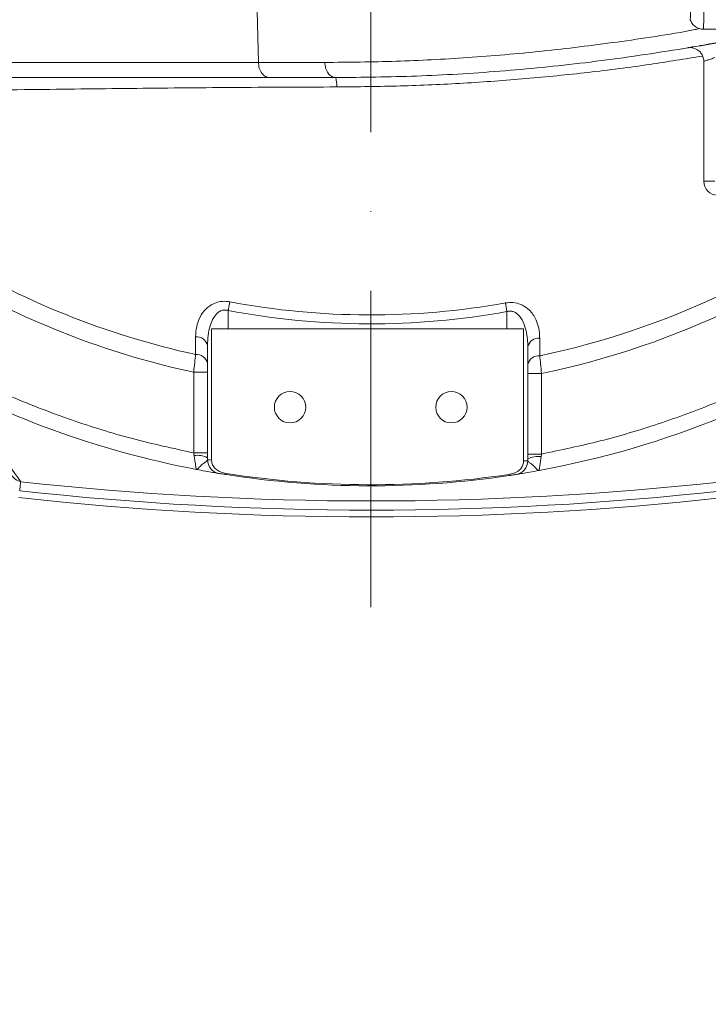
# Model space of a CAD drawing. Header units: millimetres. Extents: x 35469 to 44263, y -24881 to -16268.
# Tile 5 of 231: x 38468 to 38617, y -22351 to -22138. Entities that reach past the tile are written whole.
import ezdxf

# ---------------------------------------------------------------- set-up
doc = ezdxf.new("R2010")
doc.units = ezdxf.units.MM
doc.header["$LTSCALE"] = 0.3175
doc.linetypes.add('ACAD_ISO10W100', pattern=[18, 12, -3, 0, -3])
for name, color, linetype, lineweight in [('1轮廓实线层', 7, 'Continuous', 18), ('7标注层', 4, 'Continuous', 13), ('中心线', 4, 'ACAD_ISO10W100', 20)]:
    doc.layers.add(name, color=color, linetype=linetype, lineweight=lineweight)

msp = doc.modelspace()

# ---------------------------------------------------------------- linework, layer by layer
at = {"layer": '1轮廓实线层', "ltscale": 18}
for p, q in [((38519.626, -22146.8), (38519.183, -22129.179)), ((38616.148, -22139.599), (38623.983, -22139.599)), ((38519.626, -22146.8), (38445.701, -22146.8)), ((38534.022, -22146.8), (38519.626, -22146.8)), ((38616.224, -22146.577), (38616.224, -22172.573)), ((38536.392, -22150.087), (38522.077, -22150.087)), ((38618.601, -22172.573), (38616.224, -22172.573)), ((38513.441, -22198.709), (38513.084, -22200.604)), ((38513.084, -22200.604), (38513.084, -22204.573)), ((38573.205, -22198.952), (38573.547, -22200.85)), ((38573.547, -22204.573), (38573.547, -22200.85)), ((38509.476, -22233.022), (38509.476, -22204.573)), ((38513.084, -22204.573), (38509.476, -22204.573)), ((38573.547, -22204.573), (38513.084, -22204.573)), ((38577.155, -22204.573), (38573.547, -22204.573)), ((38577.155, -22204.573), (38577.155, -22233.235)), ((38505.997, -22210.144), (38506.005, -22206.302)), ((38580.64, -22206.592), (38580.649, -22210.428)), ((38508.584, -22232.973), (38508.584, -22208.183)), ((38578.047, -22208.477), (38578.047, -22233.189)), ((38505.584, -22214.001), (38508.584, -22214.001)), ((38505.584, -22231.476), (38505.584, -22214.001)), ((38581.047, -22214.285), (38578.047, -22214.285)), ((38581.047, -22214.285), (38581.047, -22231.734)), ((38512.619, -22236.178), (38512.657, -22235.936)), ((38573.992, -22236.387), (38573.956, -22236.144))]:
    msp.add_line(p, q, dxfattribs=at)
for centre in [(38526.483, -22221.573), (38561.483, -22221.573)]:
    msp.add_circle(centre, 3.4, dxfattribs=at)
at = {"layer": '1轮廓实线层', "lineweight": 20, "ltscale": 18}
for centre, radius, start, end in [((38530.214, -22151.822), 6.418, 357.31966, 15.68198), ((38619.224, -22172.573), 3, 180, 270), ((38543.983, -22036.573), 177.678, 281.90923, 308.52724), ((38543.983, -22036.573), 181.535, 281.7809, 310.03142), ((38543.983, -22036.573), 177.678, 238.5255, 257.65528), ((38543.983, -22036.573), 181.535, 240.8885, 257.78845), ((38543.983, -22036.573), 166.915, 259.33211, 280.20204), ((38543.983, -22036.573), 164.987, 259.33211, 280.20204), ((38543.983, -22036.573), 202.054, 280.41358, 303.94994), ((38506.187, -22208.76), 2.465, 13.52881, 94.23518), ((38580.45, -22209.056), 2.472, 85.58516, 166.43534), ((38506.184, -22212.606), 2.469, 13.55024, 94.34313), ((38580.454, -22212.896), 2.476, 85.48064, 166.41406), ((38543.983, -22036.573), 202.054, 240.77181, 259.20701), ((38506.369, -22236.99), 4.99, 63.64623, 97.97706), ((38580.265, -22237.383), 5.145, 82.22081, 115.53339), ((38511.584, -22232.973), 3, 180, 260.63268), ((38575.047, -22233.189), 3, 278.97817, 0), ((38543.983, -22036.573), 202.054, 261.07001, 278.54131), ((38543.983, -22036.573), 201.808, 261.07001, 278.54131), ((38544.131, -21549.373), 692.536, 263.694064, 276.305936), ((38544.131, -21549.373), 696, 263.694066, 276.305935), ((38544.131, -21549.373), 694.519, 263.694066, 276.305935)]:
    msp.add_arc(centre, radius, start, end, dxfattribs=at)
at = {"layer": '1轮廓实线层', "ltscale": 18}
for points, knots in [([(38613.301, -22137.513), (38613.302, -22137.522), (38613.304, -22137.642), (38613.319, -22137.081), (38613.346, -22135.751), (38613.369, -22133.566), (38613.382, -22131.434), (38613.389, -22130.365)], [0, 0, 0, 0, 1304.0082655, 17478.26071, 33674.1863082, 49969.4989531, 66347.980993, 66347.980993, 66347.980993, 66347.980993]), ([(38616.148, -22139.56), (38616.149, -22139.572), (38616.153, -22139.706), (38616.178, -22139.163), (38616.222, -22137.849), (38616.258, -22135.653), (38616.278, -22133.487), (38616.287, -22132.401)], [0, 0, 0, 0, 1680.4810345, 17742.7846903, 33834.9582445, 50036.0525382, 66320.0668615, 66320.0668615, 66320.0668615, 66320.0668615]), ([(38613.3, -22137.545), (38613.422, -22137.826), (38613.671, -22138.401), (38614.365, -22139.07), (38615.218, -22139.517), (38615.843, -22139.573), (38616.147, -22139.599)], [0, 0, 0, 0, 13629.4702202, 27926.1419756, 42227.6650668, 55870.7742316, 55870.7742316, 55870.7742316, 55870.7742316]), ([(38615.316, -22139.472), (38614.981, -22139.539), (38608.911, -22140.75), (38597.492, -22142.415), (38581.007, -22144.484), (38565.034, -22145.828), (38549.257, -22146.655), (38539.15, -22146.752), (38534.022, -22146.8)], [0, 0, 0, 0, 930.7864723, 16847.6905418, 32420.1845864, 48376.2177608, 64032.2701367, 80158.33791, 80158.33791, 80158.33791, 80158.33791]), ([(38536.392, -22150.087), (38542.198, -22150.024), (38553.782, -22149.899), (38571.882, -22148.811), (38590.426, -22147.008), (38609.491, -22144.255), (38623.777, -22141.787), (38631.775, -22139.905), (38633.157, -22139.579)], [0, 0, 0, 0, 15424.9000684, 30776.6949963, 46064.6194037, 61389.6984708, 76761.3243179, 79971.8920225, 79971.8920225, 79971.8920225, 79971.8920225]), ([(38628.52, -22140.631), (38626.986, -22140.949), (38623.147, -22141.742), (38617.923, -22142.718), (38614.722, -22143.277), (38613.122, -22143.557)], [0, 0, 0, 0, 10469.4193422, 26195.8990558, 41922.5366934, 41922.5366934, 41922.5366934, 41922.5366934]), ([(38612.955, -22143.585), (38612.917, -22143.592), (38612.801, -22143.612), (38612.754, -22143.62), (38612.726, -22143.625), (38612.721, -22143.625), (38612.724, -22143.625), (38612.727, -22143.624), (38612.73, -22143.624), (38612.735, -22143.623), (38612.754, -22143.62), (38612.819, -22143.61), (38613.11, -22143.574), (38613.66, -22143.583), (38614.39, -22143.782), (38615.075, -22144.178), (38615.666, -22144.765), (38616.072, -22145.542), (38616.257, -22146.19), (38616.214, -22146.535), (38616.209, -22146.574)], [0, 0, 0, 0, 11224.7610059, 34175.75317, 45654.5635762, 51197.7213168, 51978.0699385, 52416.856282, 52659.305843, 52876.080183, 53208.3132625, 54610.477848, 59411.907617, 82787.5019568, 109120.6316283, 134491.9102813, 161407.3568452, 191298.0746595, 222259.9703569, 226196.678742, 226196.678742, 226196.678742, 226196.678742]), ([(38612.902, -22143.594), (38612.794, -22143.613), (38612.686, -22143.631), (38612.724, -22143.625), (38612.724, -22143.625)], [0, 0, 0, 0, 31403.4322976, 31489.1409861, 31489.1409861, 31489.1409861, 31489.1409861]), ([(38519.626, -22146.8), (38519.669, -22147.218), (38519.759, -22148.086), (38520.332, -22149.191), (38521.147, -22149.947), (38521.775, -22150.042), (38522.077, -22150.087)], [0, 0, 0, 0, 13446.0856925, 27948.1562646, 42450.2268397, 55896.3125375, 55896.3125375, 55896.3125375, 55896.3125375]), ([(38534.022, -22146.8), (38534.064, -22147.218), (38534.15, -22148.086), (38534.705, -22149.191), (38535.493, -22149.947), (38536.1, -22150.042), (38536.392, -22150.087)], [0, 0, 0, 0, 13441.1007306, 27937.7948479, 42434.4889641, 55875.5896923, 55875.5896923, 55875.5896923, 55875.5896923]), ([(38615.963, -22145.407), (38612.168, -22146.03), (38604.008, -22147.37), (38591.223, -22149.005), (38577.73, -22150.374), (38564.126, -22151.353), (38550.403, -22151.982), (38541.227, -22152.075), (38536.624, -22152.122)], [0, 0, 0, 0, 11978.5088443, 25758.7193469, 39393.7080194, 52902.2592225, 66438.2593736, 80056.2638946, 80056.2638946, 80056.2638946, 80056.2638946]), ([(38618.601, -22145.747), (38618.537, -22145.77), (38618.152, -22145.909), (38617.483, -22146.148), (38616.764, -22146.398), (38616.3, -22146.557), (38616.259, -22146.571), (38616.24, -22146.578)], [0, 0, 0, 0, 3283.3058477, 19959.4804535, 36185.5700444, 52075.7305884, 66228.1493715, 66228.1493715, 66228.1493715, 66228.1493715]), ([(38522.077, -22150.087), (38519.577, -22150.087), (38514.542, -22150.087), (38506.079, -22150.087), (38496.985, -22150.087), (38487.31, -22150.087), (38477.21, -22150.087), (38466.829, -22150.087), (38456.325, -22150.087), (38449.277, -22150.087), (38445.778, -22150.087)], [0, 0, 0, 0, 12855.8188279, 25897.1382382, 39065.1240041, 52297.3690203, 65529.6140366, 78697.5998023, 91738.9192124, 104594.73804, 104594.73804, 104594.73804, 104594.73804]), ([(38424.633, -22153.212), (38427.682, -22153.179), (38434.678, -22153.103), (38445.796, -22152.975), (38457.973, -22152.83), (38469.735, -22152.689), (38481.031, -22152.555), (38491.812, -22152.434), (38502.729, -22152.323), (38513.828, -22152.229), (38525.145, -22152.155), (38532.791, -22152.133), (38536.624, -22152.122)], [0, 0, 0, 0, 11366.1787495, 26079.7951302, 40733.5013843, 55336.8965435, 67767.677713, 80026.3076245, 92147.935981, 104353.0158722, 116545.3357875, 128808.4345686, 128808.4345686, 128808.4345686, 128808.4345686]), ([(38506.005, -22206.302), (38506.048, -22205.566), (38506.133, -22204.096), (38506.863, -22202.019), (38508.058, -22200.281), (38509.645, -22199.122), (38511.378, -22198.581), (38512.666, -22198.574), (38513.341, -22198.691), (38513.441, -22198.709)], [0, 0, 0, 0, 17608.5249751, 35179.6124055, 52430.3630346, 66415.2174346, 77179.9644057, 87954.2927568, 89826.7503012, 89826.7503012, 89826.7503012, 89826.7503012]), ([(38513.084, -22200.604), (38513.024, -22200.586), (38512.74, -22200.504), (38512.314, -22200.47), (38511.667, -22200.571), (38511.231, -22200.781), (38510.549, -22201.278), (38509.779, -22202.239), (38509.082, -22203.962), (38508.652, -22206.015), (38508.607, -22207.46), (38508.584, -22208.183)], [0, 0, 0, 0, 1947.4186768, 9114.7455713, 12976.5223595, 22677.2523687, 24562.9216701, 41358.3972853, 64173.9962633, 89059.367765, 113985.7340019, 113985.7340019, 113985.7340019, 113985.7340019]), ([(38573.205, -22198.952), (38573.78, -22198.894), (38574.931, -22198.778), (38576.676, -22199.249), (38578.41, -22200.355), (38579.648, -22202.043), (38580.37, -22203.974), (38580.614, -22205.456), (38580.635, -22206.337), (38580.64, -22206.592)], [0, 0, 0, 0, 10537.8896327, 21094.2233071, 34438.9429512, 53793.8723443, 68701.6666919, 83632.392491, 89705.2800827, 89705.2800827, 89705.2800827, 89705.2800827]), ([(38581.047, -22231.734), (38585.299, -22230.843), (38593.82, -22229.057), (38606.404, -22225.301), (38619.397, -22220.542), (38632.665, -22214.523), (38645.481, -22207.612), (38653.352, -22202.311), (38657, -22199.854)], [0, 0, 0, 0, 12386.1967605, 24822.4496302, 37416.4811932, 51826.1112443, 66343.2479409, 78880.6300936, 78880.6300936, 78880.6300936, 78880.6300936]), ([(38578.047, -22208.477), (38578.044, -22208.222), (38578.024, -22206.747), (38577.704, -22204.549), (38576.756, -22202.331), (38575.773, -22201.243), (38575.026, -22200.87), (38574.462, -22200.738), (38573.998, -22200.733), (38573.658, -22200.821), (38573.547, -22200.85)], [0, 0, 0, 0, 7949.1712693, 46083.8962904, 69159.7906455, 83439.5025327, 90652.1617603, 93625.2536257, 100216.9807829, 103437.6159706, 103437.6159706, 103437.6159706, 103437.6159706]), ([(38447.828, -22210.259), (38449.681, -22211.316), (38455.583, -22214.682), (38466.01, -22219.423), (38478.981, -22224.454), (38492.18, -22228.555), (38501.134, -22230.506), (38505.584, -22231.476)], [0, 0, 0, 0, 6777.7688568, 21590.3347914, 36341.7717215, 50987.3735895, 65458.5979512, 65458.5979512, 65458.5979512, 65458.5979512]), ([(38505.584, -22214.001), (38505.66, -22213.284), (38505.81, -22211.875), (38505.935, -22210.714), (38505.997, -22210.144)], [0, 0, 0, 0, 15877.7670614, 31176.0403728, 31176.0403728, 31176.0403728, 31176.0403728]), ([(38580.649, -22210.428), (38580.708, -22210.997), (38580.829, -22212.158), (38580.973, -22213.566), (38581.047, -22214.285)], [0, 0, 0, 0, 15253.5339856, 31117.0985255, 31117.0985255, 31117.0985255, 31117.0985255]), ([(38468.065, -22237.719), (38464.609, -22232.958), (38459.551, -22225.993), (38454.366, -22218.895), (38452.725, -22216.649)], [0, 0, 0, 0, 21279.3629295, 31132.2521605, 31132.2521605, 31132.2521605, 31132.2521605]), ([(38505.676, -22232.048), (38505.663, -22231.963), (38505.632, -22231.773), (38505.601, -22231.581), (38505.584, -22231.476), (38505.584, -22231.476)], [0, 0, 0, 0, 18606.6884608, 41333.2796375, 41337.5410995, 41337.5410995, 41337.5410995, 41337.5410995]), ([(38506.146, -22235.053), (38506.146, -22235.053), (38506.146, -22235.053), (38506.145, -22235.045), (38506.125, -22234.913), (38506.048, -22234.415), (38505.918, -22233.572), (38505.783, -22232.712), (38505.698, -22232.186), (38505.676, -22232.048)], [0, 0, 0, 0, 1.0890246, 2582.9952769, 19360.9366435, 38293.2384767, 59800.1127477, 81594.8677818, 89311.8836721, 89311.8836721, 89311.8836721, 89311.8836721]), ([(38580.961, -22232.285), (38580.96, -22232.288), (38580.899, -22232.685), (38580.78, -22233.458), (38580.668, -22234.199), (38580.582, -22234.779), (38580.522, -22235.183), (38580.505, -22235.299), (38580.505, -22235.299), (38580.505, -22235.299)], [0, 0, 0, 0, 177.8715391, 22035.3431147, 43647.5066371, 49763.7541276, 70545.987242, 89181.0676119, 89182.1533567, 89182.1533567, 89182.1533567, 89182.1533567]), ([(38581.047, -22231.734), (38581.047, -22231.734), (38581.031, -22231.835), (38581.002, -22232.019), (38580.974, -22232.202), (38580.961, -22232.285)], [0, 0, 0, 0, 4.4240854, 22564.3924722, 41287.1773916, 41287.1773916, 41287.1773916, 41287.1773916]), ([(38506.146, -22235.053), (38506.147, -22235.053), (38506.257, -22235.074), (38506.509, -22234.902), (38507.105, -22234.231), (38507.863, -22233.607), (38508.469, -22233.226), (38508.547, -22233.055), (38508.584, -22232.973)], [0, 0, 0, 0, 149.293154, 17018.3047974, 33727.1149941, 51883.5314764, 66083.9687435, 79042.3220942, 79042.3220942, 79042.3220942, 79042.3220942]), ([(38508.584, -22232.973), (38508.628, -22232.976), (38508.712, -22232.98), (38509.229, -22233.008), (38509.476, -22233.022)], [0, 0, 0, 0, 16181.6057962, 31054.2158096, 31054.2158096, 31054.2158096, 31054.2158096]), ([(38512.657, -22235.936), (38512.16, -22235.825), (38511.314, -22235.638), (38510.279, -22234.953), (38509.658, -22234.112), (38509.482, -22233.408), (38509.477, -22233.06), (38509.476, -22233.022)], [0, 0, 0, 0, 21063.6698988, 35865.7804776, 50777.8956411, 63713.7076025, 65299.7859515, 65299.7859515, 65299.7859515, 65299.7859515]), ([(38577.155, -22233.235), (38577.126, -22233.52), (38577.067, -22234.087), (38576.617, -22234.848), (38575.862, -22235.541), (38574.923, -22235.961), (38574.224, -22236.093), (38573.956, -22236.144)], [0, 0, 0, 0, 11746.2798325, 23470.7472229, 35680.7195135, 53905.5580573, 65219.3258372, 65219.3258372, 65219.3258372, 65219.3258372]), ([(38577.155, -22233.235), (38577.234, -22233.231), (38577.603, -22233.212), (38577.975, -22233.192), (38578.027, -22233.19), (38578.047, -22233.189)], [0, 0, 0, 0, 5976.7027634, 27745.3272869, 41278.2465096, 41278.2465096, 41278.2465096, 41278.2465096]), ([(38578.047, -22233.189), (38578.084, -22233.268), (38578.161, -22233.435), (38578.768, -22233.812), (38579.536, -22234.447), (38580.137, -22235.141), (38580.392, -22235.319), (38580.504, -22235.3), (38580.505, -22235.299)], [0, 0, 0, 0, 12813.0717999, 26832.5237467, 44748.4677088, 61879.8776874, 78755.9191043, 78904.3705327, 78904.3705327, 78904.3705327, 78904.3705327]), ([(38466.059, -22236.378), (38466.059, -22236.378), (38466.33, -22236.696), (38466.788, -22237.119), (38467.497, -22237.53), (38467.872, -22237.67), (38468.065, -22237.719), (38468.065, -22237.719)], [0, 0, 0, 0, 1.4861661, 33964.0819279, 49781.8418082, 65334.1500169, 65335.636183, 65335.636183, 65335.636183, 65335.636183]), ([(38511.096, -22235.933), (38511.025, -22235.922), (38510.884, -22235.898), (38509.787, -22235.714), (38508.185, -22235.434), (38506.844, -22235.186), (38506.151, -22235.054), (38506.146, -22235.053)], [0, 0, 0, 0, 16093.962004, 32230.3456263, 48662.3409566, 65175.5056737, 65293.2719689, 65293.2719689, 65293.2719689, 65293.2719689]), ([(38512.619, -22236.178), (38512.5, -22236.16), (38512.212, -22236.114), (38511.783, -22236.045), (38511.404, -22235.984), (38511.146, -22235.941), (38511.113, -22235.936), (38511.096, -22235.933)], [0, 0, 0, 0, 9861.3697916, 23980.3769986, 37863.0526085, 51595.3064992, 65287.6558824, 65287.6558824, 65287.6558824, 65287.6558824]), ([(38575.515, -22236.152), (38575.508, -22236.153), (38575.491, -22236.156), (38575.314, -22236.184), (38574.969, -22236.238), (38574.51, -22236.308), (38574.165, -22236.36), (38573.992, -22236.387)], [0, 0, 0, 0, 8615.4790035, 22520.262588, 36644.8035251, 50906.0844822, 65208.9046414, 65208.9046414, 65208.9046414, 65208.9046414]), ([(38580.505, -22235.299), (38580.5, -22235.3), (38579.792, -22235.43), (38578.437, -22235.671), (38576.823, -22235.942), (38575.727, -22236.119), (38575.586, -22236.141), (38575.515, -22236.152)], [0, 0, 0, 0, 117.1551728, 16863.3421869, 33191.5325431, 49219.7620733, 65206.040722, 65206.040722, 65206.040722, 65206.040722]), ([(38468.065, -22237.719), (38468.05, -22237.855), (38468.02, -22238.127), (38467.946, -22238.797), (38467.884, -22239.354), (38467.85, -22239.662), (38467.847, -22239.691)], [0, 0, 0, 0, 17745.3921688, 35490.7843377, 53236.1765065, 55058.2906462, 55058.2906462, 55058.2906462, 55058.2906462])]:
    msp.add_open_spline(points, degree=3, knots=knots, dxfattribs=at)
for points in [[(38505.584, -22231.476), (38505.977, -22231.476), (38506.764, -22231.476), (38507.755, -22231.476), (38508.449, -22231.476), (38508.539, -22231.476), (38508.584, -22231.476)], [(38581.047, -22231.734), (38580.654, -22231.734), (38579.868, -22231.734), (38578.876, -22231.734), (38578.182, -22231.734), (38578.092, -22231.734), (38578.047, -22231.734)]]:
    msp.add_open_spline(points, degree=3, dxfattribs=at)
at = {"layer": '7标注层', "ltscale": 18}
msp.add_arc((38543.983, -22036.573), 567.193, 193, 167, dxfattribs=at)
at = {"layer": '中心线', "ltscale": 18}
msp.add_line((38543.983, -22264.907), (38543.983, -21808.992), dxfattribs=at)

doc.saveas('drawing.dxf')
